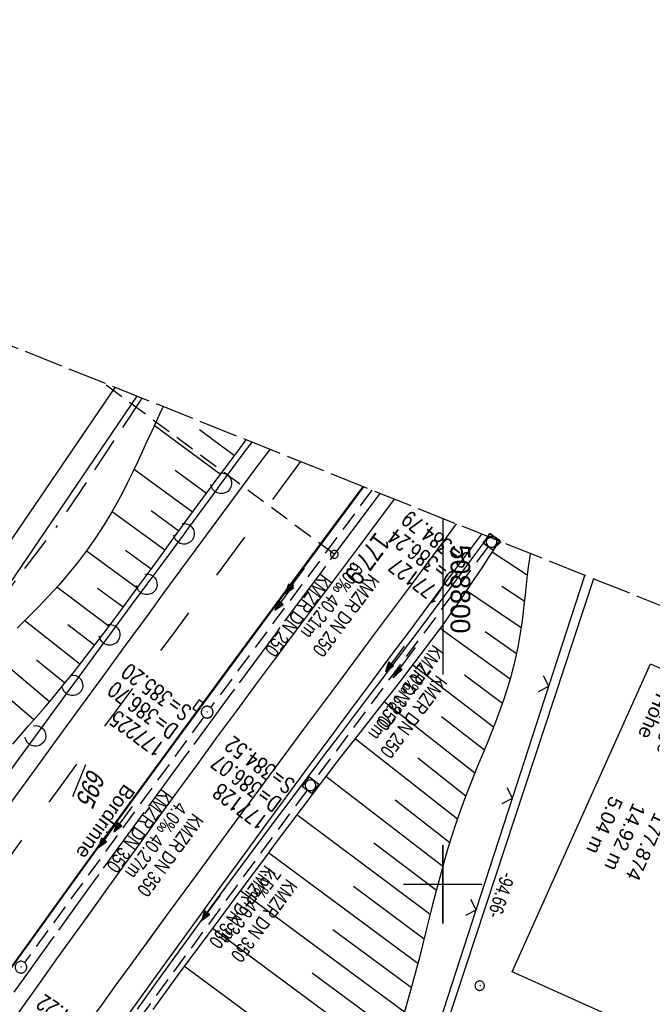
# Model space of a CAD drawing. Extents: x 508366 to 508907, y 448017 to 448810.
# Tile 46 of 47: x 508746 to 508827, y 448685 to 448810. Entities that reach past the tile are written whole.
import ezdxf

# ---------------------------------------------------------------- set-up
doc = ezdxf.new("R2010")
doc.units = 0
doc.header["$LTSCALE"] = 10
doc.header["$MEASUREMENT"] = 0
for name, pattern in [('ACAD_ISO16W100', [73, 15, -6.5, 15, -6.5, 15, -7, 1, -7]), ('ACHSE', [5.5, 4, -0.5, 0.5, -0.5]), ('AUSGEZOGEN', [0]), ('LT00', [0]), ('LT02', [0.4, 0.2, -0.2]), ('LT14', [0.6, 0.5, -0.1]), ('LT17', [0.15, 0.1, -0.05]), ('STRICHLINIE2', [0.375, 0.25, -0.125])]:
    doc.linetypes.add(name, pattern=pattern)
doc.layers.get('0').update_dxf_attribs({"linetype": 'LT00'})
for name, color, linetype in [('--EK_FBR', 250, 'LT00'), ('--EK_Halt-Pfeil', 4, 'LT00'), ('--EK_Haltung', 7, 'STRICHLINIE2'), ('--EK_Haltung-Text', 140, 'LT00'), ('--EK_Schacht-Text', 5, 'LT00'), ('--EK_ST-93-1', 30, 'LT17'), ('--EL_DFK_AB_L', 21, 'LT00'), ('--EL_Halt-Pfeil', 4, 'LT00'), ('--EL_Haltung', 182, 'STRICHLINIE2'), ('--EL_Haltung-Text', 182, 'LT00'), ('-AX-093', 35, 'ACHSE'), ('-ST-93-1', 250, 'LT00'), ('ABSTAND', 8, 'LT00'), ('BAB-KABEL', 220, 'ACAD_ISO16W100'), ('BW_TEXT_A', 20, 'AUSGEZOGEN'), ('DFK_AB_FLNR', 7, 'Continuous'), ('DFK_AB_L', 21, 'LT00'), ('DFK_KATASTER', 250, 'LT00'), ('DFK_TOPO-SYM', 252, 'LT00'), ('DFK_VERMPKT', 252, 'LT00'), ('PFEIL', 140, 'AUSGEZOGEN'), ('RINNE_TEXT', 11, 'Continuous'), ('V124_AFBR_BAB', 250, 'LT00'), ('V124_BOESCH', 250, 'LT00'), ('V124_BOSCHUNG', 250, 'LT00'), ('V124_GRABEN', 250, 'LT00'), ('V124_H_BORD', 8, 'LT00'), ('V124_KA_MULD', 182, 'LT00'), ('V124_KA_PRUF', 182, 'LT00'), ('V124_LAERM', 11, 'LT00'), ('V124_LD_MARK', 250, 'LT00'), ('V124_LG_MARK', 250, 'LT02'), ('V124_RASTER', 250, 'LT00'), ('V124_SINKK', 182, 'LT00'), ('V124_ZAUN', 40, 'LT00'), ('V125_AFBR_BAB', 250, 'LT00'), ('V125_BOESCH', 250, 'LT00'), ('V125_BOSCHUNG', 250, 'LT00'), ('V125_GRABEN', 250, 'LT00'), ('V125_H_BORD', 8, 'LT00'), ('V125_KA_MULD', 182, 'LT00'), ('V125_KA_PRUF', 182, 'LT00'), ('V125_LAERM', 11, 'LT00'), ('V125_LD_MARK', 250, 'LT00'), ('V125_LG_MARK', 250, 'LT02'), ('V125_RASTER', 250, 'LT00'), ('V125_SINKK', 182, 'LT00'), ('V125_ZAUN', 40, 'LT00')]:
    doc.layers.add(name, color=color, linetype=linetype)
doc.layers.add('-BLATT_125-RAND', color=7, linetype='LT14', plot=False)
doc.styles.add('Arial', font='ARIAL.TTF')
doc.styles.add('Beschrift', font='ARIAL.TTF')
doc.styles.add('Haltungsbeschriftung', font='ARIAL.TTF', dxfattribs={"width": 0.75})
doc.styles.add('schachtbeschriftung', font='romans.shx', dxfattribs={"width": 0.75, "height": 2})
doc.styles.get("Standard").update_dxf_attribs({"font": 'ARIAL.TTF'})

# ---------------------------------------------------------------- blocks, each defined once
blk = doc.blocks.new('SYMB7010')
at = {"color": 0, "linetype": 'ByBlock'}
for points in [[(-0.031408, 0.499213), (-0.093728, 0.49134), (-0.15457, 0.475719), (-0.212975, 0.452595), (-0.268021, 0.422333), (-0.31884, 0.385411), (-0.36463, 0.342411), (-0.40467, 0.29401), (-0.438329, 0.240973), (-0.465074, 0.184136), (-0.484486, 0.124395), (-0.496256, 0.062692), (-0.5002, 0)], [(-0.5002, 0), (-0.496256, -0.062692), (-0.484486, -0.124395), (-0.465075, -0.184136), (-0.438329, -0.240973), (-0.404671, -0.29401), (-0.36463, -0.342411), (-0.31884, -0.385411), (-0.268021, -0.422333), (-0.212975, -0.452595), (-0.154571, -0.475719), (-0.093728, -0.49134), (-0.031408, -0.499213), (0.031408, -0.499213)], [(0.5002, 0), (0.496256, 0.062692), (0.484485, 0.124395), (0.465074, 0.184136), (0.438329, 0.240973), (0.40467, 0.29401), (0.36463, 0.342411), (0.31884, 0.385411), (0.268021, 0.422333), (0.212975, 0.452595), (0.15457, 0.475719), (0.093728, 0.49134), (0.031408, 0.499213), (-0.031408, 0.499213)], [(0.031408, -0.499213), (0.093728, -0.491341), (0.15457, -0.475719), (0.212975, -0.452595), (0.268021, -0.422333), (0.31884, -0.385411), (0.36463, -0.342411), (0.404671, -0.294011), (0.438329, -0.240974), (0.465075, -0.184136), (0.484486, -0.124395), (0.496256, -0.062692), (0.500201, 0)]]:
    blk.add_lwpolyline(points, dxfattribs=at)
blk = doc.blocks.new('SYMB7301')
at = {"color": 0, "linetype": 'ByBlock'}
for p, q in [((-0.128693, 0), (0, 0.128693)), ((0, -0.128693), (-0.128693, 0)), ((0, 0.128693), (0.128693, 0)), ((0.128693, 0), (0, -0.128693)), ((0.000059, -0.009738), (0.000059, 0.009897)), ((-0.00901, -0.004339), (-0.002225, -0.009749))]:
    blk.add_line(p, q, dxfattribs=at)
for points in [[(-0.002225, 0.009749), (-0.00901, 0.004339), (-0.00901, -0.004339)], [(0.01, 0), (0.006235, 0.007818), (-0.002225, 0.009749)], [(-0.002225, -0.009749), (0.006235, -0.007818), (0.01, 0)]]:
    blk.add_lwpolyline(points, dxfattribs=at)
blk = doc.blocks.new('SYMB2')
at = {"color": 0, "linetype": 'ByBlock', "flags": 128}
for points in [[(-0.031395, 0.499013), (-0.093691, 0.491144), (-0.154509, 0.475528), (-0.21289, 0.452414), (-0.267913, 0.422164), (-0.318712, 0.385257), (-0.364484, 0.342274), (-0.404509, 0.293893), (-0.438154, 0.240877), (-0.464888, 0.184062), (-0.484292, 0.124345), (-0.496058, 0.062667), (-0.5, 0)], [(-0.5, 0), (-0.496058, -0.062667), (-0.484292, -0.124345), (-0.464888, -0.184062), (-0.438154, -0.240877), (-0.404509, -0.293893), (-0.364485, -0.342274), (-0.318712, -0.385257), (-0.267914, -0.422164), (-0.21289, -0.452414), (-0.154509, -0.475529), (-0.093691, -0.491144), (-0.031395, -0.499014), (0.031395, -0.499014)], [(0.5, 0), (0.496057, 0.062667), (0.484292, 0.124345), (0.464888, 0.184062), (0.438153, 0.240877), (0.404509, 0.293893), (0.364484, 0.342274), (0.318712, 0.385257), (0.267913, 0.422164), (0.21289, 0.452414), (0.154509, 0.475528), (0.093691, 0.491144), (0.031395, 0.499013), (-0.031395, 0.499013)], [(0.031395, -0.499014), (0.093691, -0.491144), (0.154509, -0.475529), (0.21289, -0.452414), (0.267914, -0.422164), (0.318712, -0.385257), (0.364485, -0.342274), (0.404509, -0.293893), (0.438154, -0.240877), (0.464889, -0.184062), (0.484292, -0.124345), (0.496058, -0.062667), (0.5, 0)]]:
    blk.add_lwpolyline(points, dxfattribs=at)
blk = doc.blocks.new('Pfreil3')
at = {"layer": 'PFEIL'}
blk.add_hatch(color=256, dxfattribs=at).paths.add_polyline_path([(-1.55, 0.27), (-1.55, -0.27), (0, 0)])
for p, q in [((-1.55, 0), (-4.83, 0)), ((-1.55, -0.27), (-1.55, 0.27)), ((-1.55, 0.27), (0, 0)), ((0, 0), (-1.55, -0.27))]:
    blk.add_line(p, q, dxfattribs=at)
blk = doc.blocks.new('SYMB0024')
at = {"color": 0, "linetype": 'ByBlock'}
for p, q in [((-0.5, 0.5), (0, 0)), ((0, 0), (0.5, 0.5))]:
    blk.add_line(p, q, dxfattribs=at)
blk = doc.blocks.new('SYMB7122')
at = {"color": 0, "linetype": 'ByBlock'}
for points in [[(-0.109975, -0.002365), (-0.106745, 0.026562), (-0.096041, 0.053629), (-0.078613, 0.076941), (-0.055681, 0.094866), (-0.028851, 0.106149), (0, 0.11)], [(0, 0.11), (0.028851, 0.106149), (0.055681, 0.094866), (0.078613, 0.076941), (0.096041, 0.053629), (0.106745, 0.026562), (0.109975, -0.002365)], [(-0.075234, -0.080249), (-0.093647, -0.057708), (-0.105504, -0.031126), (-0.109975, -0.002365)], [(0.109975, -0.002365), (0.105504, -0.031126), (0.093647, -0.057708), (0.075234, -0.080249)]]:
    blk.add_lwpolyline(points, dxfattribs=at)
blk = doc.blocks.new('SYMB0003')
at = {"color": 0, "linetype": 'ByBlock'}
for p, q in [((-0.015712, 0), (0.010166, 0.012015)), ((0, -0.021257), (-0.015712, 0)), ((0.010166, 0.012015), (0, -0.021257))]:
    blk.add_line(p, q, dxfattribs=at)
for points in [[(-0.031395, 0.499013), (-0.093691, 0.491144), (-0.154509, 0.475528), (-0.21289, 0.452414), (-0.267913, 0.422164), (-0.318712, 0.385257), (-0.364484, 0.342274), (-0.404509, 0.293893), (-0.438154, 0.240877), (-0.464888, 0.184062), (-0.484292, 0.124345), (-0.496058, 0.062667), (-0.5, 0)], [(-0.5, 0), (-0.496058, -0.062667), (-0.484292, -0.124345), (-0.464888, -0.184062), (-0.438154, -0.240877), (-0.404509, -0.293893), (-0.364485, -0.342274), (-0.318712, -0.385257), (-0.267914, -0.422164), (-0.21289, -0.452414), (-0.154509, -0.475529), (-0.093691, -0.491144), (-0.031395, -0.499014), (0.031395, -0.499014)], [(0.5, 0), (0.496057, 0.062667), (0.484292, 0.124345), (0.464888, 0.184062), (0.438153, 0.240877), (0.404509, 0.293893), (0.364484, 0.342274), (0.318712, 0.385257), (0.267913, 0.422164), (0.21289, 0.452414), (0.154509, 0.475528), (0.093691, 0.491144), (0.031395, 0.499013), (-0.031395, 0.499013)], [(0.031395, -0.499014), (0.093691, -0.491144), (0.154509, -0.475529), (0.21289, -0.452414), (0.267914, -0.422164), (0.318712, -0.385257), (0.364485, -0.342274), (0.404509, -0.293893), (0.438154, -0.240877), (0.464889, -0.184062), (0.484292, -0.124345), (0.496058, -0.062667), (0.5, 0)]]:
    blk.add_lwpolyline(points, dxfattribs=at)
blk = doc.blocks.new('SYMB0652')
at = {"color": 0, "linetype": 'ByBlock'}
blk.add_lwpolyline([(-0.15, -0.075), (0.15, -0.075), (0.15, 0.075), (-0.15, 0.075), (-0.15, -0.075)], dxfattribs=at)
blk = doc.blocks.new('SYMB1210')
at = {"color": 0, "linetype": 'ByBlock'}
blk.add_line((0.018815, -0.179014), (0.055623, -0.17119), dxfattribs=at)
for points in [[(-0.2, -0.2), (-0.2, 0.2), (0.2, 0.2), (0.2, -0.2), (-0.2, -0.2)], [(0.018815, 0.179014), (-0.018815, 0.179014), (-0.055623, 0.17119), (-0.09, 0.155885), (-0.120444, 0.133766), (-0.145623, 0.105801), (-0.164438, 0.073213), (-0.176067, 0.037424), (-0.18, 0)], [(-0.18, 0), (-0.176067, -0.037424), (-0.164438, -0.073213), (-0.145623, -0.105801), (-0.120444, -0.133766), (-0.09, -0.155885), (-0.055623, -0.17119), (-0.018815, -0.179014), (0.018815, -0.179014)], [(0.18, 0), (0.176067, 0.037424), (0.164438, 0.073213), (0.145623, 0.105801), (0.120444, 0.133766), (0.09, 0.155885), (0.055623, 0.17119), (0.018815, 0.179014)], [(0.055623, -0.17119), (0.09, -0.155885), (0.120444, -0.133766), (0.145623, -0.105801), (0.164438, -0.073213), (0.176067, -0.037424), (0.18, 0)]]:
    blk.add_lwpolyline(points, dxfattribs=at)
blk = doc.blocks.new('SYMB0070')
at = {"color": 0, "linetype": 'ByBlock'}
for p, q in [((-0.5, 0), (0.2, 0)), ((0.5, 0), (0.2, 0.1)), ((0.2, 0.1), (0.2, 0)), ((0.468, 0), (0.21, 0.086)), ((0.21, 0.086), (0.21, -0.086)), ((0.21, -0.086), (0.468, 0)), ((0.22, -0.072), (0.437, 0)), ((0.23, -0.058), (0.405, 0)), ((0.24, -0.045), (0.374, 0)), ((0.342, 0), (0.25, 0.031)), ((0.25, 0.031), (0.25, -0.031)), ((0.25, -0.031), (0.342, 0)), ((0.26, -0.017), (0.31, 0)), ((0.27, -0.003), (0.279, 0))]:
    blk.add_line(p, q, dxfattribs=at)
for points in [[(0.2, 0), (0.2, -0.1), (0.5, 0)], [(0.437, 0), (0.22, 0.072), (0.22, -0.072)], [(0.405, 0), (0.23, 0.058), (0.23, -0.058)], [(0.374, 0), (0.24, 0.045), (0.24, -0.045)], [(0.31, 0), (0.26, 0.017), (0.26, -0.017)], [(0.279, 0), (0.27, 0.003), (0.27, -0.003)]]:
    blk.add_lwpolyline(points, dxfattribs=at)

msp = doc.modelspace()

# ---------------------------------------------------------------- linework, layer by layer
at = {"layer": '--EK_FBR', "color": 2}
for points in [[(508739.26, 448702.58), (508740.73, 448704.62), (508743.12, 448707.92), (508745.52, 448711.21), (508747.92, 448714.5), (508750.82, 448718.49), (508753.73, 448722.47), (508756.64, 448726.45), (508759.55, 448730.43), (508762.46, 448734.41), (508764.48, 448737.19), (508766.51, 448739.97), (508768.54, 448742.74), (508770.58, 448745.52), (508772.62, 448748.28), (508774.67, 448751.04), (508776.72, 448753.8), (508777.97, 448755.46)], [(508745.52, 448711.21), (508747.92, 448714.5), (508750.82, 448718.49), (508753.73, 448722.47), (508756.64, 448726.45), (508759.55, 448730.43), (508762.46, 448734.41), (508764.48, 448737.19), (508766.51, 448739.97), (508768.54, 448742.74), (508770.58, 448745.52), (508772.62, 448748.28), (508774.67, 448751.04), (508776.72, 448753.8), (508777.97, 448755.46)], [(508789.82, 448750.72), (508786.07, 448745.7), (508771.84, 448726.47), (508757.47, 448706.79), (508743.58, 448687.55), (508729.46, 448667.61), (508715.29, 448647.15), (508700.43, 448624.9), (508687.45, 448604.88), (508674.01, 448583.31), (508661.32, 448562.04), (508649.44, 448541.18), (508637.96, 448519.94), (508626.47, 448497.7), (508616.2, 448476.88)], [(508789.82, 448750.72), (508786.07, 448745.7), (508771.84, 448726.47), (508757.47, 448706.79), (508750.71, 448697.42)], [(508745.15, 448682.57), (508748.04, 448686.61), (508750.93, 448690.65), (508753.83, 448694.68), (508756.3, 448698.12), (508758.77, 448701.56), (508761.24, 448705), (508763.72, 448708.43), (508766.21, 448711.86), (508768.7, 448715.28), (508771.2, 448718.7), (508773.72, 448722.13), (508776.25, 448725.56), (508778.79, 448728.98), (508781.33, 448732.4), (508783.88, 448735.81), (508786.43, 448739.22), (508788.99, 448742.63), (508793.58, 448748.76), (508793.85, 448749.11)], [(508754.55, 448695.69), (508756.3, 448698.12), (508758.77, 448701.56), (508761.24, 448705), (508763.72, 448708.43), (508766.21, 448711.86), (508768.7, 448715.28), (508771.2, 448718.7), (508773.72, 448722.13), (508776.25, 448725.56), (508778.79, 448728.98), (508781.33, 448732.4), (508783.88, 448735.81), (508786.43, 448739.22), (508788.99, 448742.63), (508793.58, 448748.76), (508793.85, 448749.11)]]:
    msp.add_lwpolyline(points, dxfattribs=at)
at = {"layer": '--EK_FBR'}
for points in [[(508804.93, 448744.67), (508804.29, 448743.8), (508801.24, 448739.7), (508798.18, 448735.59), (508795.66, 448732.21), (508793.14, 448728.83), (508790.62, 448725.45), (508788.11, 448722.07), (508785.59, 448718.69), (508783.08, 448715.3), (508780.58, 448711.91), (508777.64, 448707.9), (508774.71, 448703.89), (508771.78, 448699.87), (508768.87, 448695.85), (508765.96, 448691.82), (508763.05, 448687.79), (508760.21, 448683.84), (508757.37, 448679.89), (508754.54, 448675.92), (508751.72, 448671.96), (508748.9, 448667.99), (508746.09, 448664.01), (508744.22, 448661.34)], [(508804.93, 448744.67), (508804.29, 448743.8), (508801.24, 448739.7), (508798.18, 448735.59), (508795.66, 448732.21), (508793.14, 448728.83), (508790.62, 448725.45), (508788.11, 448722.07), (508785.59, 448718.69), (508783.08, 448715.3), (508780.58, 448711.91), (508777.64, 448707.9), (508774.71, 448703.89), (508771.78, 448699.87), (508768.87, 448695.85), (508765.96, 448691.82), (508765.27, 448690.87)]]:
    msp.add_lwpolyline(points, dxfattribs=at)
at = {"layer": '--EK_Haltung'}
for p, q in [((508790.97, 448750.26), (508770.4, 448722.55)), ((508805.78, 448743.07), (508783.58, 448713.22)), ((508769.51, 448721.35), (508746.66, 448690.02)), ((508782.69, 448712.01), (508759.77, 448680.79))]:
    msp.add_line(p, q, dxfattribs=at)
at = {"layer": '--EK_ST-93-1', "ltscale": 2.5}
msp.add_line((508786.17, 448742.08), (508756.62, 448764), dxfattribs=at)
at = {"layer": '--EL_DFK_AB_L'}
msp.add_line((508740.14, 448731.53), (508761.01, 448762.24), dxfattribs=at)
at = {"layer": '--EL_Haltung'}
for p, q in [((508790.97, 448750.26), (508770.4, 448722.55)), ((508805.78, 448743.07), (508783.58, 448713.22)), ((508769.51, 448721.35), (508746.66, 448690.02)), ((508782.69, 448712.01), (508759.77, 448680.79))]:
    msp.add_line(p, q, dxfattribs=at)
at = {"layer": '-AX-093', "ltscale": 0.2}
msp.add_lwpolyline([(508791.97, 448749.86), (508790.43, 448747.8), (508784.6, 448739.96), (508778.78, 448732.12), (508772.97, 448724.27), (508767.19, 448716.4), (508761.42, 448708.52), (508755.67, 448700.63), (508749.95, 448692.71), (508744.26, 448684.78)], dxfattribs=at)
at = {"layer": '-BLATT_125-RAND'}
msp.add_lwpolyline([(508640.93, 448810.28), (508366.1, 448123.2), (508632.57, 448016.61), (508907.4, 448703.69), (508640.93, 448810.28)], dxfattribs=at)
at = {"layer": 'BAB-KABEL', "ltscale": 0.03, "flags": 128}
msp.add_lwpolyline([(508761.64, 448761.99), (508761.41, 448761.66), (508751.07, 448746.06), (508734.06, 448723.74), (508723.72, 448711.34), (508718.21, 448704.46), (508713.61, 448696.38), (508686.72, 448654.76), (508671.53, 448637.7), (508644.31, 448608.04), (508629.58, 448591.6), (508628.23, 448590.17), (508627.24, 448588.19), (508626.51, 448586), (508630.76, 448580.35), (508635.56, 448574.98), (508645.73, 448563.78), (508632.92, 448541.34), (508625.71, 448528.17), (508618.61, 448514.09), (508612.89, 448501.41), (508605.91, 448486.64), (508596.52, 448468.08), (508590.35, 448454.72), (508583.48, 448438.34), (508575.93, 448420.37), (508569.57, 448404.62), (508561.37, 448379.93), (508559.19, 448373.38), (508539.25, 448373.92), (508535.42, 448332.26), (508534.58, 448325.66), (508534.17, 448323.89), (508530.9, 448314.89), (508523.65, 448292.89), (508510.8, 448255.59), (508499.72, 448218.81), (508491.79, 448185.85), (508486.05, 448161.38), (508483.04, 448139.23), (508479.75, 448113.4), (508481.53, 448103.17), (508480.16, 448094.26), (508478.94, 448090.58), (508477.43, 448087.4), (508476.34, 448080.03), (508476.23, 448079.15)], dxfattribs=at)
at = {"layer": 'DFK_AB_L'}
for p, q in [((508740.14, 448731.53), (508761.01, 448762.24)), ((508819.23, 448738.95), (508790.79, 448652.73))]:
    msp.add_line(p, q, dxfattribs=at)
at = {"layer": 'DFK_KATASTER'}
msp.add_line((508758.16, 448763.38), (508737.66, 448733.22), dxfattribs=at)
at = {"layer": 'V124_AFBR_BAB', "color": 2}
msp.add_lwpolyline([(508739.26, 448702.58), (508740.73, 448704.62), (508743.12, 448707.92), (508745.52, 448711.21), (508747.92, 448714.5), (508750.82, 448718.49), (508753.73, 448722.47), (508756.64, 448726.45), (508759.55, 448730.43), (508762.46, 448734.41), (508764.48, 448737.19), (508766.51, 448739.97), (508768.54, 448742.74), (508770.58, 448745.52), (508772.62, 448748.28), (508774.67, 448751.04), (508776.72, 448753.8), (508777.97, 448755.46)], dxfattribs=at)
at = {"layer": 'V124_AFBR_BAB', "color": 0}
for points in [[(508789.82, 448750.72), (508786.07, 448745.7), (508771.84, 448726.47), (508757.47, 448706.79), (508750.71, 448697.42)], [(508754.55, 448695.69), (508756.3, 448698.12), (508758.77, 448701.56), (508761.24, 448705), (508763.72, 448708.43), (508766.21, 448711.86), (508768.7, 448715.28), (508771.2, 448718.7), (508773.72, 448722.13), (508776.25, 448725.56), (508778.79, 448728.98), (508781.33, 448732.4), (508783.88, 448735.81), (508786.43, 448739.22), (508788.99, 448742.63), (508793.58, 448748.76), (508793.85, 448749.11)]]:
    msp.add_lwpolyline(points, dxfattribs=at)
at = {"layer": 'V124_AFBR_BAB'}
msp.add_lwpolyline([(508804.93, 448744.67), (508804.29, 448743.8), (508801.24, 448739.7), (508798.18, 448735.59), (508795.66, 448732.21), (508793.14, 448728.83), (508790.62, 448725.45), (508788.11, 448722.07), (508785.59, 448718.69), (508783.08, 448715.3), (508780.58, 448711.91), (508777.64, 448707.9), (508774.71, 448703.89), (508771.78, 448699.87), (508768.87, 448695.85), (508765.96, 448691.82), (508765.27, 448690.87)], dxfattribs=at)
at = {"layer": 'V124_BOESCH'}
msp.add_line((508806.72, 448743.05), (508807.45, 448743.66), dxfattribs=at)
for points in [[(508764.34, 448760.91), (508764.1, 448760.42), (508763.49, 448759.11), (508762.88, 448757.79), (508762.27, 448756.47), (508761.67, 448755.15), (508761.06, 448753.84), (508760.44, 448752.53), (508759.81, 448751.23), (508759.15, 448749.94), (508758.48, 448748.67), (508757.77, 448747.42), (508756.78, 448745.79), (508755.74, 448744.21), (508754.64, 448742.66), (508753.49, 448741.14), (508752.3, 448739.66), (508751.06, 448738.21), (508749.78, 448736.78), (508748.46, 448735.38), (508747.1, 448734.01), (508745.71, 448732.66)], [(508745.15, 448717.87), (508746.14, 448719.01), (508747.14, 448720.15), (508748.13, 448721.29), (508749.11, 448722.43), (508750.09, 448723.58), (508751.55, 448725.33), (508752.99, 448727.11), (508754.41, 448728.91), (508755.81, 448730.74), (508757.21, 448732.58), (508758.59, 448734.44), (508759.97, 448736.31), (508761.34, 448738.19), (508762.71, 448740.07), (508764.07, 448741.95), (508765.44, 448743.83), (508767.49, 448746.63), (508769.54, 448749.42), (508771.59, 448752.19), (508773.65, 448754.96), (508774.93, 448756.67)], [(508811.15, 448742.19), (508811.13, 448742.12), (508810.94, 448740.76), (508810.78, 448739.47), (508810.63, 448738.19), (508810.49, 448736.9), (508810.34, 448735.61), (508810.19, 448734.32), (508810.03, 448733.04), (508809.84, 448731.77), (508809.63, 448730.5), (508809.38, 448729.24), (508809.04, 448727.78), (508808.65, 448726.34), (508808.22, 448724.91), (508807.75, 448723.49), (508807.25, 448722.07), (508806.72, 448720.67), (508806.17, 448719.26), (508805.6, 448717.86), (508805.03, 448716.46), (508804.45, 448715.06), (508803.88, 448713.66), (508803.32, 448712.26), (508802.78, 448710.85), (508802.25, 448709.43), (508801.66, 448707.74), (508801.11, 448706.03), (508800.58, 448704.32), (508800.09, 448702.6), (508799.61, 448700.87), (508799.15, 448699.14), (508798.71, 448697.41), (508798.27, 448695.68), (508797.84, 448693.95), (508797.4, 448692.21), (508796.97, 448690.49), (508796.52, 448688.77), (508796.03, 448686.92), (508795.52, 448685.09), (508795.01, 448683.25)]]:
    msp.add_lwpolyline(points, dxfattribs=at)
at = {"layer": 'V124_BOSCHUNG'}
for p, q in [((508771.64, 448752.26), (508763.21, 448758.51)), ((508773.42, 448754.66), (508768.97, 448757.97)), ((508768.09, 448747.45), (508760.63, 448752.92)), ((508769.86, 448749.86), (508765.89, 448752.78)), ((508764.57, 448742.63), (508757.82, 448747.51)), ((508766.33, 448745.04), (508762.8, 448747.61)), ((508761.03, 448737.76), (508754.53, 448742.51)), ((508762.8, 448740.2), (508759.52, 448742.58)), ((508806.3, 448742.41), (508810.78, 448739.48)), ((508757.44, 448732.89), (508750.77, 448737.88)), ((508759.25, 448735.32), (508755.97, 448737.74)), ((508803.01, 448737.45), (508809.99, 448732.75)), ((508807.53, 448738.02), (508810.4, 448736.13)), ((508753.73, 448728.05), (508746.68, 448733.59)), ((508755.61, 448730.46), (508752.18, 448733.08)), ((508799.67, 448732.66), (508808.61, 448726.18)), ((508805.39, 448732.22), (508809.42, 448729.41)), ((508749.83, 448723.26), (508742.36, 448729.59)), ((508751.8, 448725.64), (508748.17, 448728.6)), ((508796.17, 448727.97), (508806.49, 448720.08)), ((508802.77, 448726.7), (508807.61, 448723.08)), ((508747.83, 448720.95), (508743.95, 448724.31)), ((508792.54, 448723.3), (508804.11, 448714.21)), ((508799.84, 448721.38), (508805.31, 448717.13)), ((508788.83, 448718.59), (508801.86, 448708.33)), ((508796.82, 448716.12), (508802.94, 448711.29)), ((508785.09, 448713.78), (508800, 448702.3)), ((508793.93, 448710.77), (508800.89, 448705.34)), ((508781.4, 448708.9), (508798.39, 448696.16)), ((508791.21, 448705.29), (508799.18, 448699.25)), ((508777.78, 448704.03), (508796.82, 448689.93)), ((508788.6, 448699.76), (508797.61, 448693.05)), ((508774.2, 448699.19), (508795.14, 448683.74)), ((508770.65, 448694.39), (508791.05, 448679.27)), ((508785.99, 448694.22), (508796, 448686.83)), ((508783.35, 448688.71), (508794.26, 448680.64))]:
    msp.add_line(p, q, dxfattribs=at)
at = {"layer": 'V124_GRABEN'}
for points in [[(508765.78, 448690.64), (508765.96, 448690.88), (508768.42, 448694.27), (508770.89, 448697.65), (508774.39, 448702.4), (508777.9, 448707.13), (508781.44, 448711.84), (508784.98, 448716.55), (508786.81, 448718.96), (508788.63, 448721.36), (508790.46, 448723.77), (508792.29, 448726.17), (508794.11, 448728.58), (508795.93, 448730.99), (508797.74, 448733.41), (508799.54, 448735.83), (508801.06, 448737.89), (508802.58, 448739.95), (508804.09, 448742.01), (508805.6, 448744.07)], [(508805.6, 448744.07), (508805.9, 448744.17), (508806.18, 448744.26), (508806.43, 448744.32), (508806.64, 448744.32), (508806.78, 448744.26), (508806.86, 448744.12), (508806.88, 448743.91), (508806.85, 448743.65), (508806.79, 448743.36), (508806.72, 448743.05)], [(508806.72, 448743.05), (508805.8, 448741.65), (508804.88, 448740.25), (508803.96, 448738.86), (508803.02, 448737.47), (508802.08, 448736.08), (508801.13, 448734.71), (508799.86, 448732.93), (508798.57, 448731.16), (508797.26, 448729.41), (508795.94, 448727.67), (508794.6, 448725.94), (508793.26, 448724.22), (508791.91, 448722.5), (508790.56, 448720.78), (508789.2, 448719.06), (508787.85, 448717.34), (508786.51, 448715.61), (508784.91, 448713.54), (508783.33, 448711.46), (508781.76, 448709.37), (508780.19, 448707.28), (508778.63, 448705.18), (508777.08, 448703.08), (508775.52, 448700.98), (508773.97, 448698.88), (508772.42, 448696.77), (508770.85, 448694.66), (508769.27, 448692.54), (508767.7, 448690.42), (508767.35, 448689.94)]]:
    msp.add_lwpolyline(points, dxfattribs=at)
at = {"layer": 'V124_H_BORD'}
msp.add_lwpolyline([(508750.8, 448697.38), (508752.1, 448699.19), (508756.32, 448705.02), (508760.56, 448710.84), (508764.81, 448716.66), (508769.06, 448722.46), (508773.33, 448728.26), (508777.61, 448734.05), (508781.89, 448739.84), (508786.19, 448745.62), (508789.95, 448750.67)], dxfattribs=at)
at = {"layer": 'V124_LAERM'}
for points in [[(508775.66, 448756.38), (508774.64, 448755.05), (508771.75, 448751.14)], [(508771.75, 448751.14), (508771.02, 448750.14), (508767.39, 448745.24), (508767, 448744.7)], [(508767, 448744.7), (508763.77, 448740.33), (508762.25, 448738.26)], [(508762.25, 448738.26), (508760.15, 448735.42), (508757.51, 448731.82)], [(508757.51, 448731.82), (508756.54, 448730.5), (508752.93, 448725.59), (508752.77, 448725.37)], [(508752.77, 448725.37), (508749.32, 448720.66), (508748.05, 448718.92)], [(508748.05, 448718.92), (508745.72, 448715.74), (508743.33, 448712.46)]]:
    msp.add_lwpolyline(points, dxfattribs=at)
at = {"layer": 'V124_LD_MARK'}
msp.add_lwpolyline([(508801.73, 448745.95), (508800.35, 448744.1), (508795.57, 448737.69), (508791.12, 448731.72), (508786.69, 448725.74), (508782.25, 448719.77), (508777.83, 448713.78), (508773.41, 448707.79), (508769, 448701.79), (508764.61, 448695.79), (508762.07, 448692.31)], dxfattribs=at)
at = {"layer": 'V124_LG_MARK', "ltscale": 3, "flags": 128}
msp.add_lwpolyline([(508781.87, 448753.9), (508779.7, 448750.97), (508776.14, 448746.17), (508772.59, 448741.38), (508769.03, 448736.58), (508765.47, 448731.78), (508763.1, 448728.58), (508760.73, 448725.38), (508758.35, 448722.18), (508755.99, 448718.98), (508753.63, 448715.77), (508751.28, 448712.55), (508748.95, 448709.34), (508746.63, 448706.12), (508744.31, 448702.9), (508742.9, 448700.93)], dxfattribs=at)
at = {"layer": 'V124_RASTER'}
for p, q in [((508800, 448695), (508800, 448705)), ((508795, 448700), (508805, 448700))]:
    msp.add_line(p, q, dxfattribs=at)
at = {"layer": 'V124_ZAUN'}
for p, q in [((508813.52, 448725.25), (508818.15, 448739.52)), ((508808.89, 448710.99), (508813.52, 448725.25)), ((508804.26, 448696.72), (508808.89, 448710.99)), ((508799.62, 448682.45), (508804.26, 448696.72))]:
    msp.add_line(p, q, dxfattribs=at)
at = {"layer": 'V125_AFBR_BAB', "color": 2}
msp.add_lwpolyline([(508745.52, 448711.21), (508747.92, 448714.5), (508750.82, 448718.49), (508753.73, 448722.47), (508756.64, 448726.45), (508759.55, 448730.43), (508762.46, 448734.41), (508764.48, 448737.19), (508766.51, 448739.97), (508768.54, 448742.74), (508770.58, 448745.52), (508772.62, 448748.28), (508774.67, 448751.04), (508776.72, 448753.8), (508777.97, 448755.46)], dxfattribs=at)
at = {"layer": 'V125_AFBR_BAB', "color": 0}
for points in [[(508789.82, 448750.72), (508786.07, 448745.7), (508771.84, 448726.47), (508757.47, 448706.79), (508743.58, 448687.55), (508729.46, 448667.61), (508715.29, 448647.15), (508700.43, 448624.9), (508687.45, 448604.88), (508674.01, 448583.31), (508661.32, 448562.04), (508649.44, 448541.18), (508637.96, 448519.94), (508626.47, 448497.7), (508616.2, 448476.88)], [(508745.15, 448682.57), (508748.04, 448686.61), (508750.93, 448690.65), (508753.83, 448694.68), (508756.3, 448698.12), (508758.77, 448701.56), (508761.24, 448705), (508763.72, 448708.43), (508766.21, 448711.86), (508768.7, 448715.28), (508771.2, 448718.7), (508773.72, 448722.13), (508776.25, 448725.56), (508778.79, 448728.98), (508781.33, 448732.4), (508783.88, 448735.81), (508786.43, 448739.22), (508788.99, 448742.63), (508793.58, 448748.76), (508793.85, 448749.11)]]:
    msp.add_lwpolyline(points, dxfattribs=at)
at = {"layer": 'V125_AFBR_BAB'}
msp.add_lwpolyline([(508804.93, 448744.67), (508804.29, 448743.8), (508801.24, 448739.7), (508798.18, 448735.59), (508795.66, 448732.21), (508793.14, 448728.83), (508790.62, 448725.45), (508788.11, 448722.07), (508785.59, 448718.69), (508783.08, 448715.3), (508780.58, 448711.91), (508777.64, 448707.9), (508774.71, 448703.89), (508771.78, 448699.87), (508768.87, 448695.85), (508765.96, 448691.82), (508763.05, 448687.79), (508760.21, 448683.84), (508757.37, 448679.89), (508754.54, 448675.92), (508751.72, 448671.96), (508748.9, 448667.99), (508746.09, 448664.01), (508744.22, 448661.34)], dxfattribs=at)
at = {"layer": 'V125_BOESCH'}
msp.add_line((508806.72, 448743.05), (508807.45, 448743.66), dxfattribs=at)
for points in [[(508764.34, 448760.91), (508764.1, 448760.42), (508763.49, 448759.11), (508762.88, 448757.79), (508762.27, 448756.47), (508761.67, 448755.15), (508761.06, 448753.84), (508760.44, 448752.53), (508759.81, 448751.23), (508759.15, 448749.94), (508758.48, 448748.67), (508757.77, 448747.42), (508756.78, 448745.79), (508755.74, 448744.21), (508754.64, 448742.66), (508753.49, 448741.14), (508752.3, 448739.66), (508751.06, 448738.21), (508749.78, 448736.78), (508748.46, 448735.38), (508747.1, 448734.01), (508745.71, 448732.66)], [(508745.15, 448717.87), (508746.14, 448719.01), (508747.14, 448720.15), (508748.13, 448721.29), (508749.11, 448722.43), (508750.09, 448723.58), (508751.55, 448725.33), (508752.99, 448727.11), (508754.41, 448728.91), (508755.81, 448730.74), (508757.21, 448732.58), (508758.59, 448734.44), (508759.97, 448736.31), (508761.34, 448738.19), (508762.71, 448740.07), (508764.07, 448741.95), (508765.44, 448743.83), (508767.49, 448746.63), (508769.54, 448749.42), (508771.59, 448752.19), (508773.65, 448754.96), (508774.93, 448756.67)], [(508811.15, 448742.19), (508811.13, 448742.12), (508810.94, 448740.76), (508810.78, 448739.47), (508810.63, 448738.19), (508810.49, 448736.9), (508810.34, 448735.61), (508810.19, 448734.32), (508810.03, 448733.04), (508809.84, 448731.77), (508809.63, 448730.5), (508809.38, 448729.24), (508809.04, 448727.78), (508808.65, 448726.34), (508808.22, 448724.91), (508807.75, 448723.49), (508807.25, 448722.07), (508806.72, 448720.67), (508806.17, 448719.26), (508805.6, 448717.86), (508805.03, 448716.46), (508804.45, 448715.06), (508803.88, 448713.66), (508803.32, 448712.26), (508802.78, 448710.85), (508802.25, 448709.43), (508801.66, 448707.74), (508801.11, 448706.03), (508800.58, 448704.32), (508800.09, 448702.6), (508799.61, 448700.87), (508799.15, 448699.14), (508798.71, 448697.41), (508798.27, 448695.68), (508797.84, 448693.95), (508797.4, 448692.21), (508796.97, 448690.49), (508796.52, 448688.77), (508796.03, 448686.92), (508795.52, 448685.09), (508795.01, 448683.25)]]:
    msp.add_lwpolyline(points, dxfattribs=at)
at = {"layer": 'V125_BOSCHUNG'}
for p, q in [((508771.64, 448752.26), (508763.21, 448758.51)), ((508773.42, 448754.66), (508768.97, 448757.97)), ((508768.09, 448747.45), (508760.63, 448752.92)), ((508769.86, 448749.86), (508765.89, 448752.78)), ((508764.57, 448742.63), (508757.82, 448747.51)), ((508766.33, 448745.04), (508762.8, 448747.61)), ((508761.03, 448737.76), (508754.53, 448742.51)), ((508762.8, 448740.2), (508759.52, 448742.58)), ((508806.3, 448742.41), (508810.78, 448739.48)), ((508757.44, 448732.89), (508750.77, 448737.88)), ((508759.25, 448735.32), (508755.97, 448737.74)), ((508803.01, 448737.45), (508809.99, 448732.75)), ((508807.53, 448738.02), (508810.4, 448736.13)), ((508753.73, 448728.05), (508746.68, 448733.59)), ((508755.61, 448730.46), (508752.18, 448733.08)), ((508799.67, 448732.66), (508808.61, 448726.18)), ((508805.39, 448732.22), (508809.42, 448729.41)), ((508749.83, 448723.26), (508742.36, 448729.59)), ((508751.8, 448725.64), (508748.17, 448728.6)), ((508796.17, 448727.97), (508806.49, 448720.08)), ((508802.77, 448726.7), (508807.61, 448723.08)), ((508747.83, 448720.95), (508743.95, 448724.31)), ((508792.54, 448723.3), (508804.11, 448714.21)), ((508799.84, 448721.38), (508805.31, 448717.13)), ((508788.83, 448718.59), (508801.86, 448708.33)), ((508796.82, 448716.12), (508802.94, 448711.29)), ((508785.09, 448713.78), (508800, 448702.3)), ((508793.93, 448710.77), (508800.89, 448705.34)), ((508781.4, 448708.9), (508798.39, 448696.16)), ((508791.21, 448705.29), (508799.18, 448699.25)), ((508777.78, 448704.03), (508796.82, 448689.93)), ((508788.6, 448699.76), (508797.61, 448693.05)), ((508774.2, 448699.19), (508795.14, 448683.74)), ((508770.65, 448694.39), (508793.38, 448677.54)), ((508785.99, 448694.22), (508796, 448686.83)), ((508767.05, 448689.54), (508791.66, 448671.4)), ((508783.35, 448688.71), (508794.26, 448680.64))]:
    msp.add_line(p, q, dxfattribs=at)
at = {"layer": 'V125_GRABEN'}
for points in [[(508761.07, 448684.07), (508763.51, 448687.48), (508765.96, 448690.88), (508768.42, 448694.27), (508770.89, 448697.65), (508774.39, 448702.4), (508777.9, 448707.13), (508781.44, 448711.84), (508784.98, 448716.55), (508786.81, 448718.96), (508788.63, 448721.36), (508790.46, 448723.77), (508792.29, 448726.17), (508794.11, 448728.58), (508795.93, 448730.99), (508797.74, 448733.41), (508799.54, 448735.83), (508801.06, 448737.89), (508802.58, 448739.95), (508804.09, 448742.01), (508805.6, 448744.07)], [(508805.6, 448744.07), (508805.9, 448744.17), (508806.06, 448744.22)], [(508806.88, 448743.89), (508806.85, 448743.65), (508806.79, 448743.36), (508806.72, 448743.05)], [(508806.72, 448743.05), (508805.8, 448741.65), (508804.88, 448740.25), (508803.96, 448738.86), (508803.02, 448737.47), (508802.08, 448736.08), (508801.13, 448734.71), (508799.86, 448732.93), (508798.57, 448731.16), (508797.26, 448729.41), (508795.94, 448727.67), (508794.6, 448725.94), (508793.26, 448724.22), (508791.91, 448722.5), (508790.56, 448720.78), (508789.2, 448719.06), (508787.85, 448717.34), (508786.51, 448715.61), (508784.91, 448713.54), (508783.33, 448711.46), (508781.76, 448709.37), (508780.19, 448707.28), (508778.63, 448705.18), (508777.08, 448703.08), (508775.52, 448700.98), (508773.97, 448698.88), (508772.42, 448696.77), (508770.85, 448694.66), (508769.27, 448692.54), (508767.7, 448690.42), (508766.14, 448688.3), (508764.58, 448686.17), (508763.03, 448684.04)]]:
    msp.add_lwpolyline(points, dxfattribs=at)
at = {"layer": 'V125_H_BORD'}
msp.add_lwpolyline([(508743.7, 448687.49), (508747.89, 448693.35), (508752.1, 448699.19), (508756.32, 448705.02), (508760.56, 448710.84), (508764.81, 448716.66), (508769.06, 448722.46), (508773.33, 448728.26), (508777.61, 448734.05), (508781.89, 448739.84), (508786.19, 448745.62), (508789.95, 448750.67)], dxfattribs=at)
at = {"layer": 'V125_LAERM'}
for points in [[(508775.66, 448756.38), (508774.64, 448755.05), (508771.75, 448751.14)], [(508771.75, 448751.14), (508771.02, 448750.14), (508767.39, 448745.24), (508767, 448744.7)], [(508767, 448744.7), (508763.77, 448740.33), (508762.25, 448738.26)], [(508762.25, 448738.26), (508760.15, 448735.42), (508757.51, 448731.82)], [(508757.51, 448731.82), (508756.54, 448730.5), (508752.93, 448725.59), (508752.77, 448725.37)], [(508752.77, 448725.37), (508749.32, 448720.66), (508748.05, 448718.92)], [(508748.05, 448718.92), (508745.72, 448715.74), (508743.33, 448712.46)]]:
    msp.add_lwpolyline(points, dxfattribs=at)
at = {"layer": 'V125_LD_MARK'}
msp.add_lwpolyline([(508801.73, 448745.95), (508800.35, 448744.1), (508795.57, 448737.69), (508791.12, 448731.72), (508786.69, 448725.74), (508782.25, 448719.77), (508777.83, 448713.78), (508773.41, 448707.79), (508769, 448701.79), (508764.61, 448695.79), (508760.22, 448689.78), (508758.32, 448687.16), (508756.42, 448684.54), (508754.53, 448681.92), (508752.64, 448679.29), (508750.76, 448676.66), (508748.9, 448674.01), (508747.04, 448671.36), (508745.2, 448668.7)], dxfattribs=at)
at = {"layer": 'V125_LG_MARK', "ltscale": 3, "flags": 128}
msp.add_lwpolyline([(508781.87, 448753.9), (508779.7, 448750.97), (508776.14, 448746.17), (508772.59, 448741.38), (508769.03, 448736.58), (508765.47, 448731.78), (508763.1, 448728.58), (508760.73, 448725.38), (508758.35, 448722.18), (508755.99, 448718.98), (508753.63, 448715.77), (508751.28, 448712.55), (508748.95, 448709.34), (508746.63, 448706.12), (508744.31, 448702.9), (508742.01, 448699.68), (508739.7, 448696.45), (508737.4, 448693.22), (508734.65, 448689.34), (508731.89, 448685.46), (508729.15, 448681.57), (508726.41, 448677.68), (508723.68, 448673.78), (508718.63, 448666.51), (508713.61, 448659.22), (508708.64, 448651.9), (508706.26, 448648.37), (508703.88, 448644.83), (508701.51, 448641.29), (508699.15, 448637.75), (508696.78, 448634.2)], dxfattribs=at)
at = {"layer": 'V125_RASTER'}
for p, q in [((508800, 448746.65), (508800, 448726.75)), ((508800, 448705), (508800, 448695)), ((508795, 448700), (508805, 448700))]:
    msp.add_line(p, q, dxfattribs=at)
at = {"layer": 'V125_ZAUN'}
for p, q in [((508813.52, 448725.25), (508818.11, 448739.4)), ((508808.89, 448710.99), (508813.52, 448725.25)), ((508804.26, 448696.72), (508808.89, 448710.99)), ((508799.62, 448682.45), (508804.26, 448696.72))]:
    msp.add_line(p, q, dxfattribs=at)

# ---------------------------------------------------------------- block references
at = {"layer": '--EK_Halt-Pfeil', "yscale": 4, "zscale": 4}
for p, xscale, rotation in [((508781.14, 448738.69), 3.999999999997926, 233.3955099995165), ((508793.88, 448728.74), 3.999999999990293, 233.3595300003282), ((508757.27, 448706.28), 3.999999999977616, 233.8866999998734), ((508770.43, 448697), 4.000000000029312, 233.7157700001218)]:
    msp.add_blockref('SYMB0070', p, dxfattribs=dict(at, xscale=xscale, rotation=rotation))
at = {"layer": '--EL_Halt-Pfeil', "yscale": 4, "zscale": 4}
for p, xscale, rotation in [((508779.79, 448736.58), 3.999999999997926, 233.3955099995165), ((508793.88, 448728.74), 3.999999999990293, 233.3595300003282), ((508759.22, 448708.31), 3.999999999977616, 233.8866999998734), ((508770.43, 448697), 4.000000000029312, 233.7157700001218)]:
    msp.add_blockref('SYMB0070', p, dxfattribs=dict(at, xscale=xscale, rotation=rotation))
at = {"layer": '-ST-93-1', "rotation": 274.1956499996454}
msp.add_blockref('SYMB2', (508786.17, 448742.08), dxfattribs=at)
at = {"layer": 'DFK_TOPO-SYM', "xscale": 0.09999999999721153, "yscale": 0.09999999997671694, "zscale": 0.1, "rotation": 0.001159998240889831}
msp.add_blockref('SYMB7301', (508804.79, 448687.09), dxfattribs=at)
at = {"layer": 'DFK_VERMPKT', "xscale": 1.200000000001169, "yscale": 1.200000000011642, "zscale": 1.2, "rotation": 264.7377100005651}
msp.add_blockref('SYMB7010', (508804.71, 448687.06), dxfattribs=at)
at = {"layer": 'PFEIL', "rotation": 233.8665428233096}
msp.add_blockref('Pfreil3', (508793.67, 448726.31), dxfattribs=at)
at = {"layer": 'V124_KA_MULD', "yscale": 3.799999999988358, "zscale": 3.8}
for p, xscale, rotation in [((508806.23, 448743.67), 3.800000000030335, 236.6444395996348), ((508783.14, 448712.62), 3.799999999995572, 52.40747028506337)]:
    msp.add_blockref('SYMB1210', p, dxfattribs=dict(at, xscale=xscale, rotation=rotation))
at = {"layer": 'V124_KA_PRUF', "xscale": 1.50000000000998, "yscale": 1.5, "zscale": 1.5, "rotation": 245.7719999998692}
msp.add_blockref('SYMB0003', (508769.95, 448721.95), dxfattribs=at)
at = {"layer": 'V124_LAERM', "yscale": 12, "zscale": 12}
for p, xscale, rotation in [((508771.75, 448751.14), 11.99999999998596, 233.5519600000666), ((508767, 448744.7), 12.00000000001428, 233.5841900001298), ((508762.25, 448738.26), 11.9999999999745, 233.6130100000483), ((508757.51, 448731.82), 11.99999999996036, 233.6555100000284), ((508752.77, 448725.37), 12.00000000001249, 233.7666400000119), ((508748.05, 448718.92), 11.99999999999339, 233.8379599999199)]:
    msp.add_blockref('SYMB7122', p, dxfattribs=dict(at, xscale=xscale, rotation=rotation))
at = {"layer": 'V124_SINKK', "xscale": 4.500000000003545, "yscale": 4.5, "zscale": 4.5, "rotation": 53.85795205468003}
msp.add_blockref('SYMB0652', (508768.81, 448722.76), dxfattribs=at)
at = {"layer": 'V124_ZAUN', "xscale": 2.099999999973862, "yscale": 2.099999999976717, "zscale": 2.1, "rotation": 72.01257000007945}
for p in [(508813.52, 448725.25), (508808.89, 448710.99), (508804.26, 448696.72)]:
    msp.add_blockref('SYMB0024', p, dxfattribs=at)
at = {"layer": 'V125_KA_MULD', "yscale": 3.799999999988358, "zscale": 3.8}
for p, xscale, rotation in [((508806.23, 448743.67), 3.799999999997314, 233.8009777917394), ((508783.14, 448712.62), 3.799999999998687, 52.40804235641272)]:
    msp.add_blockref('SYMB1210', p, dxfattribs=dict(at, xscale=xscale, rotation=rotation))
at = {"layer": 'V125_KA_PRUF', "xscale": 1.49999999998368, "yscale": 1.5, "zscale": 1.5, "rotation": 248.1984000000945}
for p in [(508769.95, 448721.95), (508746.21, 448689.42)]:
    msp.add_blockref('SYMB0003', p, dxfattribs=at)
at = {"layer": 'V125_LAERM', "yscale": 12, "zscale": 12}
for p, xscale, rotation in [((508771.75, 448751.14), 11.99999999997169, 233.5548699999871), ((508767, 448744.7), 11.99999999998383, 233.5837100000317), ((508762.25, 448738.26), 12.00000000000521, 233.612540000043), ((508757.51, 448731.82), 12.00000000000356, 233.6557999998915), ((508752.77, 448725.37), 11.99999999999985, 233.7677599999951), ((508748.05, 448718.92), 12.00000000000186, 233.8364600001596)]:
    msp.add_blockref('SYMB7122', p, dxfattribs=dict(at, xscale=xscale, rotation=rotation))
at = {"layer": 'V125_SINKK', "xscale": 4.50000000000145, "yscale": 4.500000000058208, "zscale": 4.5, "rotation": 53.85802728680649}
msp.add_blockref('SYMB0652', (508768.81, 448722.76), dxfattribs=at)
at = {"layer": 'V125_ZAUN', "xscale": 2.100000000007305, "yscale": 2.099999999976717, "zscale": 2.1, "rotation": 72.0129400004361}
for p in [(508813.52, 448725.25), (508808.89, 448710.99), (508804.26, 448696.72)]:
    msp.add_blockref('SYMB0024', p, dxfattribs=at)

# ---------------------------------------------------------------- texts
at = {"layer": '--EK_Haltung-Text', "style": 'Haltungsbeschriftung', "width": 0.75}
for s, rotation, p in [('6.0‰ 40.21m', -126.6045, (508788.54, 448741.26)), ('KMZR DN 250', -126.6045, (508790.6, 448739.73)), ('7.0‰ 38.70m', -126.6405, (508797.17, 448728.32)), ('KMZR DN 250', -126.6405, (508799.22, 448726.8)), ('4.0‰ 40.27m', -126.1133, (508766.07, 448710.68)), ('KMZR DN 350', -126.1133, (508768.14, 448709.17)), ('7.5‰ 40.23m', -126.2842, (508778.05, 448702.31)), ('KMZR DN 350', -126.2842, (508780.12, 448700.8))]:
    msp.add_text(s, height=1.8, rotation=rotation, dxfattribs=at).set_placement(p)
at = {"layer": '--EK_Schacht-Text', "style": 'schachtbeschriftung', "width": 0.75}
for s, rotation, p in [('S=384.79', -216.6405, (508803.76, 448741.79)), ('D=386.24', -216.6405, (508802.04, 448739.48)), ('177127', -216.6405, (508800.32, 448737.17)), ('S=385.20', -216.1133, (508768.1, 448722.38)), ('D=386.70', -216.1133, (508766.4, 448720.05)), ('177225', -216.1133, (508764.7, 448717.73)), ('S=384.52', -216.2842, (508781.28, 448713.05)), ('D=386.07', -216.2842, (508779.58, 448710.73)), ('177128', -216.2842, (508777.87, 448708.41)), ('S=384.22', -213.4103, (508757.45, 448680.53))]:
    msp.add_text(s, height=2, rotation=rotation, dxfattribs=at).set_placement(p)
at = {"layer": '--EL_Haltung-Text', "style": 'Haltungsbeschriftung', "width": 0.75}
for s, rotation, p in [('KMZR DN 250', -126.6045, (508784.51, 448739.73)), ('KMZR DN 250', -126.6405, (508798.81, 448730.67)), ('KMZR DN 350', -126.1133, (508764.24, 448712.23)), ('KMZR DN 350', -126.2842, (508777.34, 448702.55))]:
    msp.add_text(s, height=1.8, rotation=rotation, dxfattribs=at).set_placement(p)
at = {"layer": '-ST-93-1', "style": 'Beschrift', "width": 0.8}
msp.add_text('  177.9', height=2.5, rotation=-126.6447, dxfattribs=at).set_placement((508792.41, 448746.28))
at = {"layer": 'ABSTAND', "width": 0.75}
msp.add_text('-94.66-', height=1.8, rotation=-108.2603, dxfattribs=at).set_placement((508807.55, 448701.68))
at = {"layer": 'DFK_AB_FLNR', "oblique": 13.754, "width": 0.75}
msp.add_text('%%U695', height=2.5, rotation=248.1984, dxfattribs=at).set_placement((508754.84, 448714.92))
at = {"layer": 'RINNE_TEXT', "insert": (508760.88, 448711.87), "char_height": 1.8, "attachment_point": 1, "rotation": 234.772, "style": 'Arial'}
msp.add_mtext('Bordrinne', dxfattribs=at)
at = {"layer": 'V125_RASTER', "width": 0.972}
msp.add_text(' 508800', height=2.5, rotation=-89.9995, dxfattribs=at).set_placement((508801, 448744.25))

# ---------------------------------------------------------------- next in the draw order: texts
at = {"layer": 'BW_TEXT_A', "insert": (508854.34, 448712.35), "char_height": 2, "width": 37.5546, "attachment_point": 1, "rotation": 245.772, "style": 'Beschrift', "bg_fill": 3, "box_fill_scale": 1.5, "bg_fill_color": 256, "bg_fill_transparency": 3936932}
msp.add_mtext('\\pt10,14;{\\Funir_o|c0;\\H1.75x;6838722}\\P\\ptz;{\\H1.75x;N_93_M177,8L\\W0.8;\\P\\H0.3714x;\\W1;\\P\\H1.924x;Mautbrücke\\P\\H0.1999x;\\P\\pt14;\\H3.602x;\\Pbei  Km^I177.874\\PLänge^I14.92 m\\PHöhe            5.04 m}', dxfattribs=at)

# ---------------------------------------------------------------- next in the draw order: linework, layer by layer
at = {"layer": '--EL_DFK_AB_L'}
msp.add_line((508819.23, 448738.95), (508790.79, 448652.73), dxfattribs=at)
at = {"layer": 'BW_TEXT_A'}
msp.add_lwpolyline([(508858.18, 448713.86), (508840.51, 448674.59), (508808.84, 448688.84), (508826.51, 448728.11)], close=True, dxfattribs=at)

doc.saveas('drawing.dxf')
